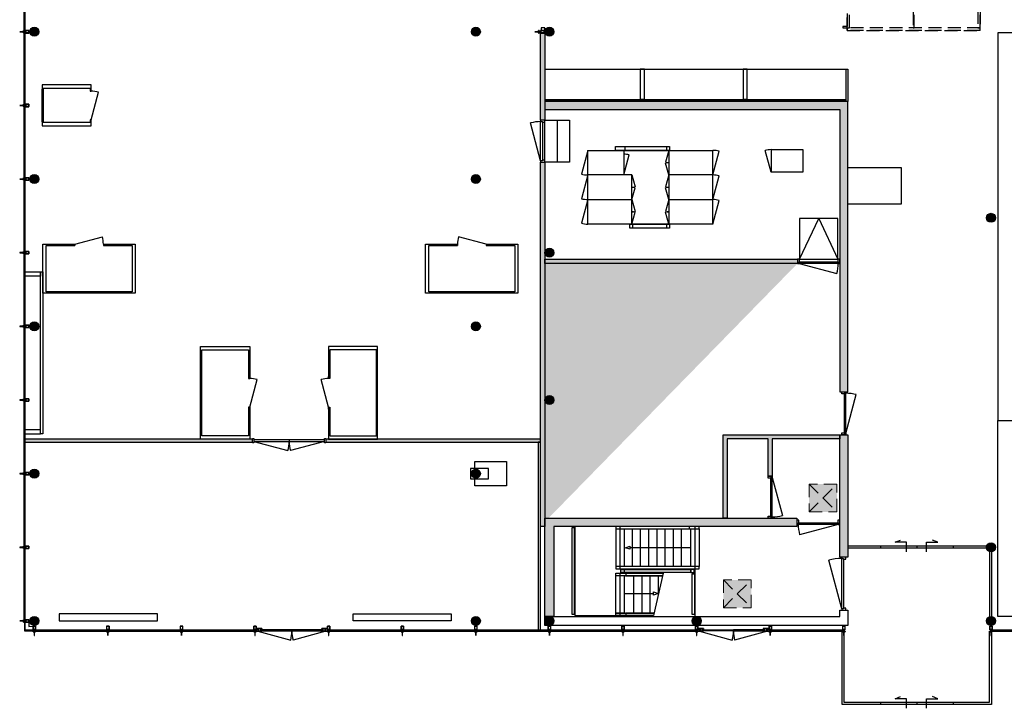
# Model space of a CAD drawing. Header units: millimetres. Extents: x -114 to 74467, y -1893 to 23658.
# Tile 1 of 52: x -114 to 23968, y -1893 to 14939. Entities that reach past the tile are written whole.
import ezdxf

# ---------------------------------------------------------------- set-up
doc = ezdxf.new("R2010")
doc.units = ezdxf.units.MM
doc.header["$LTSCALE"] = 100
doc.linetypes.add('DASHED2', pattern=[9.525, 6.35, -3.175])
doc.linetypes.add('HIDDEN2', pattern=[4.7625, 3.175, -1.5875])
for name, color, linetype in [('AA22----_BINNENWAND', 254, 'Continuous'), ('AA28----_KONSTRUKTIE', 8, 'Continuous'), ('AL21----_BUITENWAND', 3, 'Continuous'), ('AL22----_BINNENWAND', 2, 'Continuous'), ('AL24----_TRAPPEN', 7, 'Continuous'), ('AL28----_KONSTRUKTIE', 4, 'Continuous'), ('AL31----_BUITENKOZIJNEN', 1, 'Continuous'), ('AL32----_BINNENKOZIJNEN', 1, 'Continuous'), ('AL45----_PLAFONDAFWERKING', 9, 'HIDDEN2'), ('AL51----_RADIATOREN', 8, 'Continuous'), ('AL72----_BALIE', 240, 'Continuous')]:
    doc.layers.add(name, color=color, linetype=linetype)
doc.layers.add('AA33----_VLOEROPENINGEN', color=90, linetype='Continuous', transparency=0.9)
doc.layers.add('AL33----_VLOEROPENINGEN', color=7, linetype='HIDDEN2', lineweight=0)
doc.layers.add('B--L82--_INVENTARIS', color=7, linetype='Continuous', true_color=0xffa421)

# ---------------------------------------------------------------- blocks, each defined once
blk = doc.blocks.new('Kozijn nieuwbouw')
at = {"layer": 'AL31----_BUITENKOZIJNEN'}
for points in [[(30, 137, 0.414214), (30, 138), (0, 138), (-2, 138), (-30, 138, 0.414214), (-30, 137), (-30, 123, 0.414214), (-30, 122), (-29, 122), (-27, 125), (-29, 127), (-29, 136), (-25, 136), (-25, 133), (-24, 133), (-24, 136), (0, 136), (24, 136), (24, 133), (25, 133), (25, 136), (29, 136), (29, 127), (27, 125), (29, 122), (29, 122), (30, 122, 0.414214), (30, 123)], [(30, 84, 0.414214), (30, 85), (28, 85), (28, 84), (28, 84), (28, 82), (24, 82), (24, 84), (26, 84), (24, 85), (24, 85, 0.414214), (23, 84), (23, 80), (28, 80), (28, 78), (5, 78), (5, 116, 0.414214), (4, 117), (2, 117, 0.414214), (2, 116), (2, 114), (3, 114), (3, 111), (3, 110), (3, 108), (3, 108), (3, 107), (3, 105), (3, 105), (3, 104), (3, 102), (3, 102), (3, 101), (3, 99, -1), (-3, 99), (-3, 101), (-3, 102), (-3, 102), (-3, 104), (-3, 105), (-3, 105), (-3, 107), (-3, 108), (-3, 108), (-3, 110), (-3, 112), (-3, 114), (-2, 114), (-2, 116, 0.414214), (-2, 117), (-4, 117, 0.414214), (-5, 116), (-5, 78), (-28, 78), (-28, 80), (-23, 80), (-23, 84, 0.414214), (-24, 85), (-24, 85), (-26, 84), (-24, 84), (-24, 82), (-28, 82), (-28, 84), (-28, 84), (-28, 85), (-30, 85, 0.414214), (-30, 84), (-30, 0, 0.414214), (-30, 0), (30, 0, 0.414214), (30, 0)]]:
    blk.add_lwpolyline(points, format="xyb", close=True, dxfattribs=at)
for points in [[(-5, 129), (-24, 129), (-24, 133), (-25, 133), (-25, 130), (-28, 127), (-26, 125), (-28, 122), (-19, 122), (-19, 123), (-21, 123), (-21, 125), (-11, 125), (-11, 123), (-13, 123), (-13, 122), (-6, 122), (-6, 120), (-5, 120), (-5, 122), (0, 122), (5, 122), (5, 120), (6, 120), (6, 122), (13, 122), (13, 123), (11, 123), (11, 125), (21, 125), (21, 123), (19, 123), (19, 122), (28, 122), (26, 125), (28, 127), (25, 130), (25, 133), (24, 133), (24, 129), (5, 129), (5, 126), (0, 126), (-5, 126)], [(-26, 57), (-26, 58), (-28, 58), (-28, 70), (-18, 70), (-18, 72), (-28, 72), (-28, 76), (28, 76), (28, 72), (18, 72), (18, 70), (28, 70), (28, 58), (26, 58), (26, 57), (28, 57), (28, 7), (26, 7), (26, 5), (28, 5), (28, 2), (-28, 2), (-28, 5), (-26, 5), (-26, 7), (-28, 7), (-28, 57)], [(5, 122), (0, 122), (-5, 122), (-5, 120), (-5, 117), (-2, 117), (-2, 112), (-3, 112), (-3, 111), (-3, 111), (-3, 110), (-3, 110), (0, 108), (3, 110), (3, 110), (3, 111), (3, 111), (3, 112), (2, 112), (2, 117), (5, 117)], [(-2, 138), (2, 138), (2, 227), (-2, 227)]]:
    blk.add_lwpolyline(points, close=True, dxfattribs=at)
blk = doc.blocks.new('*U3')
at = {"layer": 'AL32----_BINNENKOZIJNEN'}
for points in [[(-1800, 50), (-1765, 50), (-1765, -50), (-1800, -50)], [(-1765, 21), (-1765, -21), (-35, -21), (-35, 21)], [(-35, 50), (0, 50), (0, -50), (-35, -50)]]:
    blk.add_lwpolyline(points, close=True, dxfattribs=at)
for points in [[(-900, 21), (-900, -21)], [(-1765, -21), (-929, -245)], [(-35, -21), (-870, -245)]]:
    blk.add_lwpolyline(points, dxfattribs=at)
for centre, start, end in [((-1765, -21), 345, 0.0008), ((-35, -21), 180.0008, 195.0017)]:
    blk.add_arc(centre, 865, start, end, dxfattribs=at)
blk = doc.blocks.new('*U5')
at = {"layer": 'AL32----_BINNENKOZIJNEN'}
for points in [[(-1030, -50), (-995, -50), (-995, -9), (-980, -9), (-980, 50), (-1030, 50)], [(-50, 50), (-50, -9), (-35, -9), (-35, -50), (0, -50), (0, 50)], [(-995, -9), (-35, -9), (-35, -50), (-995, -50)]]:
    blk.add_lwpolyline(points, close=True, dxfattribs=at)
blk.add_lwpolyline([(-35, -50), (-962, -298)], dxfattribs=at)
blk.add_arc((-35, -50), 960, 180, 195, dxfattribs=at)
blk = doc.blocks.new('*U9')
at = {"layer": 'AL32----_BINNENKOZIJNEN'}
for points in [[(-1030, -50), (-995, -50), (-995, -9), (-980, -9), (-980, 50), (-1030, 50)], [(-50, 50), (-50, -9), (-35, -9), (-35, -50), (0, -50), (0, 50)], [(-995, -9), (-35, -9), (-35, -50), (-995, -50)]]:
    blk.add_lwpolyline(points, close=True, dxfattribs=at)
blk.add_lwpolyline([(-995, -50), (-68, -298)], dxfattribs=at)
blk.add_arc((-995, -50), 960, 345, 0, dxfattribs=at)
blk = doc.blocks.new('*U11')
at = {"layer": 'AL32----_BINNENKOZIJNEN'}
blk.add_lwpolyline([(-35, 50), (-982, 304)], dxfattribs=at)
for points in [[(-1050, 50), (-1015, 50), (-1015, 9), (-1000, 9), (-1000, -50), (-1050, -50)], [(-1015, 9), (-35, 9), (-35, 50), (-1015, 50)], [(-50, -50), (-50, 9), (-35, 9), (-35, 50), (0, 50), (0, -50)]]:
    blk.add_lwpolyline(points, close=True, dxfattribs=at)
blk.add_arc((-35, 50), 980, 165, 180.0038, dxfattribs=at)
blk = doc.blocks.new('*U12')
at = {"layer": 'AL32----_BINNENKOZIJNEN'}
blk.add_lwpolyline([(-995, 50), (-68, 298)], dxfattribs=at)
for points in [[(-1030, 50), (-995, 50), (-995, 9), (-980, 9), (-980, -50), (-1030, -50)], [(-995, 9), (-35, 9), (-35, 50), (-995, 50)], [(-50, -50), (-50, 9), (-35, 9), (-35, 50), (0, 50), (0, -50)]]:
    blk.add_lwpolyline(points, close=True, dxfattribs=at)
blk.add_arc((-995, 50), 960, 0, 15, dxfattribs=at)
blk = doc.blocks.new('*U13')
at = {"layer": 'AL32----_BINNENKOZIJNEN'}
for points in [[(-1050, -50), (-1015, -50), (-1015, -9), (-1000, -9), (-1000, 50), (-1050, 50)], [(-50, 50), (-50, -9), (-35, -9), (-35, -50), (0, -50), (0, 50)], [(-1015, -9), (-35, -9), (-35, -50), (-1015, -50)]]:
    blk.add_lwpolyline(points, close=True, dxfattribs=at)
blk.add_lwpolyline([(-35, -50), (-982, -304)], dxfattribs=at)
blk.add_arc((-35, -50), 980, 179.9962, 195, dxfattribs=at)
blk = doc.blocks.new('*U15')
at = {"layer": 'AL32----_BINNENKOZIJNEN'}
for points in [[(-1300, -50), (-1265, -50), (-1265, -9), (-1250, -9), (-1250, 50), (-1300, 50)], [(-50, 50), (-50, -9), (-35, -9), (-35, -50), (0, -50), (0, 50)], [(-1265, -9), (-35, -9), (-35, -50), (-1265, -50)]]:
    blk.add_lwpolyline(points, close=True, dxfattribs=at)
blk.add_lwpolyline([(-35, -50), (-1223, -368)], dxfattribs=at)
blk.add_arc((-35, -50), 1230, 180, 195, dxfattribs=at)
blk = doc.blocks.new('33_kruipluik_680x680')
at = {"layer": 'AA33----_VLOEROPENINGEN'}
h = blk.add_hatch(color=256, dxfattribs=at)
h.dxf.hatch_style = 1
h.paths.add_polyline_path([(340, -340), (340, 340), (-340, 340), (-340, -340)])
at = {"layer": 'AL33----_VLOEROPENINGEN', "linetype": 'DASHED2', "ltscale": 0.5}
for p, q in [((-340, 340), (340, -340)), ((-340, -340), (340, 340))]:
    blk.add_line(p, q, dxfattribs=at)
at = {"layer": 'AL33----_VLOEROPENINGEN'}
blk.add_lwpolyline([(-340, 340), (-340, -340), (340, -340), (340, 340)], close=True, dxfattribs=at)
blk = doc.blocks.new('Koningspunt dak')
at = {"layer": 'AL45----_PLAFONDAFWERKING'}
for p, q in [((0, 3744), (-100, 3744)), ((-100, 3744), (-100, 3714)), ((-100, 3714), (0, 3714)), ((0, 3804), (3260, 3804)), ((0, 0), (0, 3804)), ((3260, 3804), (0, 3804)), ((0, 3804), (0, 3744)), ((0, 3744), (3260, 3744)), ((60, 3744), (0, 3744)), ((0, 3744), (0, 60)), ((0, 3714), (0, 3744)), ((60, 2853), (60, 3744)), ((1645, 3744), (1615, 3744)), ((1615, 3744), (1615, 1932)), ((1645, 1932), (1645, 3744)), ((3260, 3744), (3200, 3744)), ((3200, 3744), (3200, 2853)), ((3260, 3804), (3260, 0)), ((3260, 3744), (3260, 3804)), ((3260, 1932), (3260, 3744)), ((1615, 2853), (0, 2853)), ((0, 2853), (0, 2823)), ((0, 2823), (1615, 2823)), ((60, 1932), (60, 2823)), ((1615, 2823), (1615, 2853)), ((3260, 2853), (1645, 2853)), ((1645, 2853), (1645, 2823)), ((1645, 2823), (3260, 2823)), ((3200, 2823), (3200, 1932)), ((3260, 2823), (3260, 2853)), ((0, 1962), (-100, 1962)), ((-100, 1962), (-100, 1932)), ((-100, 1932), (0, 1932)), ((0, 1932), (0, 1962)), ((3260, 1932), (0, 1932)), ((0, 1932), (0, 1872)), ((0, 1932), (60, 1932)), ((1615, 1932), (1645, 1932)), ((3200, 1932), (3260, 1932)), ((3260, 1872), (3260, 1932)), ((0, 1872), (3260, 1872)), ((60, 1872), (0, 1872)), ((60, 1288), (60, 1872)), ((1645, 1872), (1615, 1872)), ((1615, 1872), (1615, 60)), ((1645, 60), (1645, 1872)), ((3260, 1872), (3200, 1872)), ((3200, 1872), (3200, 981)), ((3260, 60), (3260, 1872)), ((1615, 981), (0, 981)), ((0, 981), (0, 951)), ((1615, 951), (1615, 981)), ((3260, 981), (1645, 981)), ((1645, 981), (1645, 951)), ((3260, 951), (3260, 981)), ((0, 951), (1615, 951)), ((60, 60), (60, 951)), ((1645, 951), (3260, 951)), ((3200, 951), (3200, 60)), ((0, 90), (-100, 90)), ((-100, 90), (-100, 60)), ((-100, 60), (0, 60)), ((0, 60), (0, 90)), ((3260, 60), (0, 60)), ((0, 60), (0, 0)), ((0, 60), (60, 60)), ((3260, 0), (0, 0)), ((0, 0), (3260, 0)), ((1615, 60), (1645, 60)), ((3200, 60), (3260, 60)), ((3260, 0), (3260, 60))]:
    blk.add_line(p, q, dxfattribs=at)

msp = doc.modelspace()

# ---------------------------------------------------------------- hatches: boundary and pattern name
at = {"layer": 'AA22----_BINNENWAND'}
h = msp.add_hatch(color=256, dxfattribs=at)
h.paths.add_polyline_path([(12623, 14613), (12733, 14613), (12733, 12483), (12623, 12483)])
edge = h.paths.add_edge_path()
edge.add_line((12623, 11453), (12623, 2553))
edge.add_line((12623, 11453), (12733, 11453))
edge.add_line((12733, 11453), (12733, 2553))
edge.add_line((12733, 8983), (18913, 8983))
h = msp.add_hatch(color=256, dxfattribs=at)
h.paths.add_polyline_path([(12733, 353), (12733, 2753), (18893, 2753), (18893, 2553), (12953, 2553), (12953, 353)])
h.paths.add_polyline_path([(17193, 2753), (17093, 2753), (17093, 4793), (19943, 4793), (19943, 4693), (18293, 4693), (18293, 3783), (18193, 3783), (18193, 4693), (17193, 4693)])
h.paths.add_polyline_path([(19943, 4793), (20143, 4793), (20143, 1803), (19943, 1803)])
h.paths.add_polyline_path([(12733, 12943), (12733, 12743), (19943, 12743), (19943, 5844), (20143, 5844), (20143, 12943)])
msp.add_hatch(color=256, dxfattribs=at).paths.add_polyline_path([(12623, 2553), (12623, 11453), (12733, 11453), (12733, 2553)])
h = msp.add_hatch(color=256, dxfattribs=at)
h.dxf.hatch_style = 1
h.paths.add_polyline_path([(12733, 9083), (18913, 9083), (18913, 8983), (12733, 8983)])
h = msp.add_hatch(color=256, dxfattribs=at)
h.dxf.hatch_style = 1
h.paths.add_polyline_path([(7376, 4688), (7376, 4613), (12623, 4613), (12623, 4688)])
h.paths.add_polyline_path([(15, 4688), (15, 4613), (5576, 4613), (5576, 4688)])
at = {"layer": 'AA28----_KONSTRUKTIE'}
h = msp.add_hatch(color=256, dxfattribs=at)
h.dxf.hatch_style = 1
h.paths.add_polyline_path([(353, 14643, 1), (134, 14643, 1)])
h = msp.add_hatch(color=256, dxfattribs=at)
h.dxf.hatch_style = 1
h.paths.add_polyline_path([(11153, 14643, 1), (10934, 14643, 1)])
h = msp.add_hatch(color=256, dxfattribs=at)
h.dxf.hatch_style = 1
h.paths.add_polyline_path([(12953, 14643, 1), (12734, 14643, 1)])
h = msp.add_hatch(color=256, dxfattribs=at)
h.dxf.hatch_style = 1
h.paths.add_polyline_path([(353, 11043, 1), (134, 11043, 1)])
h = msp.add_hatch(color=256, dxfattribs=at)
h.dxf.hatch_style = 1
h.paths.add_polyline_path([(11153, 11043, 1), (10934, 11043, 1)])
h = msp.add_hatch(color=256, dxfattribs=at)
h.dxf.hatch_style = 1
h.paths.add_polyline_path([(23753, 10096, 1), (23534, 10096, 1)])
h = msp.add_hatch(color=256, dxfattribs=at)
h.dxf.hatch_style = 1
h.paths.add_polyline_path([(12953, 9243, 1), (12734, 9243, 1)])
h = msp.add_hatch(color=256, dxfattribs=at)
h.dxf.hatch_style = 1
h.paths.add_polyline_path([(353, 7443, 1), (134, 7443, 1)])
h = msp.add_hatch(color=256, dxfattribs=at)
h.dxf.hatch_style = 1
h.paths.add_polyline_path([(11153, 7443, 1), (10934, 7443, 1)])
h = msp.add_hatch(color=256, dxfattribs=at)
h.dxf.hatch_style = 1
h.paths.add_polyline_path([(12953, 5643, 1), (12734, 5643, 1)])
h = msp.add_hatch(color=256, dxfattribs=at)
h.dxf.hatch_style = 1
h.paths.add_polyline_path([(353, 3843, 1), (134, 3843, 1)])
h = msp.add_hatch(color=256, dxfattribs=at)
h.dxf.hatch_style = 1
h.paths.add_polyline_path([(11153, 3843, 1), (10934, 3843, 1)])
h = msp.add_hatch(color=256, dxfattribs=at)
h.dxf.hatch_style = 1
h.paths.add_polyline_path([(23753, 2043, 1), (23534, 2043, 1)])
h = msp.add_hatch(color=256, dxfattribs=at)
h.dxf.hatch_style = 1
h.paths.add_polyline_path([(353, 243, 1), (134, 243, 1)])
h = msp.add_hatch(color=256, dxfattribs=at)
h.dxf.hatch_style = 1
h.paths.add_polyline_path([(11153, 243, 1), (10934, 243, 1)])
h = msp.add_hatch(color=256, dxfattribs=at)
h.dxf.hatch_style = 1
h.paths.add_polyline_path([(12953, 243, 1), (12734, 243, 1)])
h = msp.add_hatch(color=256, dxfattribs=at)
h.dxf.hatch_style = 1
h.paths.add_polyline_path([(16553, 243, 1), (16334, 243, 1)])
h = msp.add_hatch(color=256, dxfattribs=at)
h.dxf.hatch_style = 1
h.paths.add_polyline_path([(23753, 243, 1), (23534, 243, 1)])

# ---------------------------------------------------------------- linework, layer by layer
at = {"layer": 'AL21----_BUITENWAND'}
for points in [[(12860, -7), (14626, -7), (14626, 15), (12860, 15)], [(14660, -7), (16426, -7), (16426, 15), (14660, 15)], [(18260, -7), (20026, -7), (20026, 15), (18260, 15)]]:
    msp.add_lwpolyline(points, close=True, dxfattribs=at)
at = {"layer": 'AL22----_BINNENWAND'}
for p, q in [((1233, 9453), (1233, 9423)), ((1933, 9453), (1933, 9423)), ((10593, 9453), (10593, 9423)), ((11293, 9453), (11293, 9423))]:
    msp.add_line(p, q, dxfattribs=at)
for points in [[(12733, 14613), (12733, 14743), (12637, 14743), (12637, 14673)], [(12733, 13729), (20143, 13729)], [(14690, 11843), (14690, 11743)], [(15710, 11843), (15710, 11743)], [(13780, 11743), (16840, 11743)], [(18263, 11763), (19043, 11763), (19043, 11213), (18263, 11213)], [(14860, 11143), (13780, 11143)], [(16840, 11143), (15760, 11143)], [(13780, 10543), (14860, 10543)], [(15760, 10543), (16840, 10543)], [(16840, 9943), (13780, 9943)], [(14880, 9843), (14880, 9943)], [(15710, 9943), (15710, 9843)], [(1933, 9453), (2713, 9453), (2713, 8253), (453, 8253), (453, 9453), (1233, 9453)], [(1933, 9423), (2633, 9423), (2633, 8283), (533, 8283), (533, 9423), (1233, 9423)], [(11293, 9453), (12073, 9453), (12073, 8253), (9813, 8253), (9813, 9453), (10593, 9453)], [(11293, 9423), (11993, 9423), (11993, 8283), (9893, 8283), (9893, 9423), (10593, 9423)], [(5511, 5468), (5511, 4688), (4311, 4688), (4311, 6948), (5511, 6948), (5511, 6168)], [(5481, 5468), (5481, 4768), (4341, 4768), (4341, 6868), (5481, 6868), (5481, 6168)], [(7441, 5468), (7441, 4688), (8641, 4688), (8641, 6948), (7441, 6948), (7441, 6168)], [(7471, 5468), (7471, 4768), (8611, 4768), (8611, 6868), (7471, 6868), (7471, 6168)], [(11018, 3968), (11018, 4143), (11793, 4143), (11793, 3543), (11018, 3543), (11018, 3718)]]:
    msp.add_lwpolyline(points, dxfattribs=at)
for points in [[(12623, 14613), (12733, 14613), (12733, 12483), (12623, 12483)], [(15065, 12999), (15165, 12999), (15165, 13729), (15065, 13729)], [(17582, 12999), (17682, 12999), (17682, 13729), (17582, 13729)], [(20098, 13729), (20143, 13729), (20143, 12943), (20098, 12943)], [(458, 13243), (458, 13263), (1608, 13263), (1608, 13243), (1633, 13243), (1633, 13343), (433, 13343), (433, 13243)], [(12733, 12979), (12733, 12961), (20098, 12961), (20098, 12979)], [(12733, 12943), (12733, 12743), (19943, 12743), (19943, 5844), (20143, 5844), (20143, 12943)], [(1608, 12443), (1608, 12423), (458, 12423), (458, 12443), (433, 12443), (433, 12343), (1633, 12343), (1633, 12443)], [(14460, 11743), (14460, 11843), (15780, 11843), (15780, 11743)], [(12623, 2553), (12623, 11453), (12733, 11453), (12733, 2553)], [(14810, 9843), (14810, 9943), (15780, 9943), (15780, 9843)], [(12733, 9083), (18913, 9083), (18913, 8983), (12733, 8983)], [(15, 8773), (393, 8773), (393, 8673), (15, 8673)], [(393, 8773), (453, 8773), (453, 4813), (393, 4813)], [(5481, 6168), (5511, 6168), (5511, 6218), (5481, 6218)], [(7471, 6168), (7441, 6168), (7441, 6218), (7471, 6218)], [(5481, 5418), (5511, 5418), (5511, 5468), (5481, 5468)], [(7471, 5418), (7441, 5418), (7441, 5468), (7471, 5468)], [(15, 4913), (15, 4813), (393, 4813), (393, 4913)], [(15, 4688), (15, 4613), (5576, 4613), (5576, 4688)], [(7376, 4688), (7376, 4613), (12623, 4613), (12623, 4688)], [(12566, 15), (12623, 15), (12623, 4613), (12566, 4613)], [(17193, 2753), (17093, 2753), (17093, 4793), (19943, 4793), (19943, 4693), (18293, 4693), (18293, 3783), (18193, 3783), (18193, 4693), (17193, 4693)], [(19943, 4793), (20143, 4793), (20143, 1803), (19943, 1803)], [(10913, 3968), (10913, 3718), (11353, 3718), (11353, 3968)], [(12733, 353), (12733, 2753), (18893, 2753), (18893, 2553), (12953, 2553), (12953, 353)], [(12733, 353), (19943, 353), (19943, 503), (20143, 503), (20143, 133), (12733, 133)]]:
    msp.add_lwpolyline(points, close=True, dxfattribs=at)
at = {"layer": 'AL24----_TRAPPEN'}
for points in [[(23809, 5143), (25229, 5143), (25229, 13200), (28143, 13200), (28143, 14620), (23809, 14620)], [(12733, 12483), (13333, 12483), (13333, 11453), (12733, 11453)], [(19893, 9083), (19893, 10083), (18963, 10083), (18963, 9083)], [(23809, 5143), (25229, 5143), (25229, 1793), (37971, 1793), (37971, 353), (23809, 353)], [(13397, 2530), (13447, 2530), (13447, 396), (13397, 396)], [(14467, 2553), (14467, 2493), (16502, 2493), (16502, 2553)], [(16302, 2491), (16502, 2491), (16502, 1575), (16302, 1575)], [(14812, 2073), (14812, 1993), (14702, 2033)], [(14467, 1573), (14467, 1513), (16502, 1513), (16502, 1573)], [(14587, 1503), (14667, 1503), (14667, 1423), (14587, 1423)], [(14667, 1488), (14667, 1438), (16302, 1438), (16302, 1488)], [(16302, 1503), (16302, 1423), (16382, 1423), (16382, 1503)], [(15622, 1413), (15391, 373), (14467, 373), (14467, 1413)], [(16337, 1390), (16387, 1390), (16387, 396), (16337, 396)], [(15502, 913), (15392, 873), (15392, 953)]]:
    msp.add_lwpolyline(points, close=True, dxfattribs=at)
for points in [[(13033, 12483), (13033, 11453)], [(18963, 9083), (19428, 10083), (19893, 9083)], [(13467, 2553), (13467, 373), (14467, 373)], [(14467, 2491), (14467, 1575)], [(14567, 2553), (14567, 1513)], [(16267, 2483), (14667, 2483), (14667, 1583), (16267, 1583)], [(14867, 2483), (14867, 1583)], [(15067, 1583), (15067, 2483)], [(15267, 2483), (15267, 1583)], [(15467, 2483), (15467, 1583)], [(15667, 2483), (15667, 1583)], [(15867, 2483), (15867, 1583)], [(16067, 2483), (16067, 1583)], [(16257, 2553), (16257, 2493)], [(16402, 2553), (16402, 363)], [(16277, 2033), (14812, 2033)], [(14467, 1353), (15609, 1353)], [(14467, 1351), (14667, 1351), (14667, 435), (14467, 435)], [(14567, 1413), (14567, 373)], [(14702, 1343), (15607, 1343)], [(14712, 1413), (14712, 1353)], [(14902, 1343), (14902, 443)], [(15102, 1343), (15102, 443)], [(15302, 1343), (15302, 443)], [(15502, 1343), (15502, 873)], [(14693, 913), (15392, 913)], [(14467, 433), (15405, 433)], [(14702, 443), (15407, 443)], [(14712, 433), (14712, 373)]]:
    msp.add_lwpolyline(points, dxfattribs=at)
at = {"layer": 'AL28----_KONSTRUKTIE'}
for centre in [(243, 14643), (11043, 14643), (12843, 14643), (243, 11043), (11043, 11043), (23643, 10096), (12843, 9243), (243, 7443), (11043, 7443), (12843, 5643), (243, 3843), (11043, 3843), (23643, 2043), (243, 243), (11043, 243), (12843, 243), (16443, 243), (23643, 243)]:
    msp.add_circle(centre, 110, dxfattribs=at)
at = {"layer": 'AL31----_BUITENKOZIJNEN'}
for p, q in [((20941, 2081), (20941, 2031)), ((21828, 2081), (21828, 2031)), ((22714, 2081), (22714, 2031)), ((20941, -1754), (20941, -1804)), ((21828, -1754), (21828, -1804)), ((22714, -1754), (22714, -1804))]:
    msp.add_line(p, q, dxfattribs=at)
for points in [[(-7, 14660), (-1, 14660), (-1, 16426), (-7, 16426)], [(9, 14660), (15, 14660), (15, 16426), (9, 16426)], [(-7, 12860), (-1, 12860), (-1, 14626), (-7, 14626)], [(-1, 14673), (9, 14673), (-1, 14660), (9, 14660)], [(-1, 14626), (9, 14626), (-1, 14613), (9, 14613)], [(9, 12860), (15, 12860), (15, 14626), (9, 14626)], [(-7, 11060), (-1, 11060), (-1, 12826), (-7, 12826)], [(-1, 12873), (9, 12873), (-1, 12860), (9, 12860)], [(-1, 12826), (9, 12826), (-1, 12813), (9, 12813)], [(9, 11060), (15, 11060), (15, 12826), (9, 12826)], [(-7, 9260), (-1, 9260), (-1, 11026), (-7, 11026)], [(-1, 11073), (9, 11073), (-1, 11060), (9, 11060)], [(-1, 11026), (9, 11026), (-1, 11013), (9, 11013)], [(9, 9260), (15, 9260), (15, 11026), (9, 11026)], [(-7, 7460), (-1, 7460), (-1, 9226), (-7, 9226)], [(-1, 9273), (9, 9273), (-1, 9260), (9, 9260)], [(-1, 9226), (9, 9226), (-1, 9213), (9, 9213)], [(9, 7460), (15, 7460), (15, 9226), (9, 9226)], [(-1, 7473), (9, 7473), (-1, 7460), (9, 7460)], [(-7, 5660), (-1, 5660), (-1, 7426), (-7, 7426)], [(-1, 7426), (9, 7426), (-1, 7413), (9, 7413)], [(9, 5660), (15, 5660), (15, 7426), (9, 7426)], [(-7, 3860), (-1, 3860), (-1, 5626), (-7, 5626)], [(-1, 5673), (9, 5673), (-1, 5660), (9, 5660)], [(-1, 5626), (9, 5626), (-1, 5613), (9, 5613)], [(9, 3860), (15, 3860), (15, 5626), (9, 5626)], [(-1, 3873), (9, 3873), (-1, 3860), (9, 3860)], [(-7, 2060), (-1, 2060), (-1, 3826), (-7, 3826)], [(-1, 3826), (9, 3826), (-1, 3813), (9, 3813)], [(9, 2060), (15, 2060), (15, 3826), (9, 3826)], [(-7, 260), (-1, 260), (-1, 2026), (-7, 2026)], [(-1, 2073), (9, 2073), (-1, 2060), (9, 2060)], [(-1, 2026), (9, 2026), (-1, 2013), (9, 2013)], [(9, 260), (15, 260), (15, 2026), (9, 2026)], [(-1, 273), (9, 273), (-1, 260), (9, 260)], [(2026, 9), (2026, 15), (260, 15), (260, 9)], [(3826, 9), (3826, 15), (2060, 15), (2060, 9)], [(5626, 9), (5626, 15), (3860, 15), (3860, 9)], [(5683, -7), (5683, 4), (5658, 4), (5658, 24), (5676, 24), (5676, 54), (5715, 54), (5715, 1), (5705, 1), (5705, -7)], [(5731, -7), (5731, 44), (5739, 44), (5739, 54), (5780, 54), (5780, -7)], [(5794, 23), (5794, 18), (6543, 18), (6543, 23)], [(5794, 18), (5794, 4), (5809, 18), (5809, 4)], [(5794, 4), (5794, -1), (6543, -1), (6543, 4)], [(6528, 18), (6528, 4), (6543, 18), (6543, 4)], [(6543, 23), (6543, 18), (7292, 18), (7292, 23)], [(6543, 18), (6543, 4), (6558, 18), (6558, 4)], [(6543, 4), (6543, -1), (7292, -1), (7292, 4)], [(7277, 18), (7277, 4), (7292, 18), (7292, 4)], [(7306, 54), (7347, 54), (7347, 44), (7355, 44), (7355, -7), (7306, -7)], [(7371, 54), (7410, 54), (7410, 24), (7428, 24), (7428, 4), (7403, 4), (7403, -7), (7381, -7), (7381, 1), (7371, 1)], [(9226, 9), (9226, 15), (7460, 15), (7460, 9)], [(11026, 9), (11026, 15), (9260, 15), (9260, 9)], [(12826, 9), (12826, 15), (11060, 15), (11060, 9)], [(16483, -7), (16483, 4), (16458, 4), (16458, 24), (16476, 24), (16476, 54), (16515, 54), (16515, 1), (16505, 1), (16505, -7)], [(16531, -7), (16531, 44), (16539, 44), (16539, 54), (16580, 54), (16580, -7)], [(18106, 54), (18147, 54), (18147, 44), (18155, 44), (18155, -7), (18106, -7)], [(18171, 54), (18210, 54), (18210, 24), (18228, 24), (18228, 4), (18203, 4), (18203, -7), (18181, -7), (18181, 1), (18171, 1)], [(25426, 9), (25426, 15), (23660, 15), (23660, 9)], [(2026, -7), (2026, -1), (260, -1), (260, -7)], [(3826, -7), (3826, -1), (2060, -1), (2060, -7)], [(5626, -7), (5626, -1), (3860, -1), (3860, -7)], [(9226, -7), (9226, -1), (7460, -1), (7460, -7)], [(11026, -7), (11026, -1), (9260, -1), (9260, -7)], [(12826, -7), (12826, -1), (11060, -1), (11060, -7)], [(25426, -7), (25426, -1), (23660, -1), (23660, -7)]]:
    msp.add_lwpolyline(points, close=True, dxfattribs=at)
for points in [[(0, 214), (0, 0), (214, 0)], [(214, 19), (19, 19), (19, 214)], [(110, 213), (110, 110), (213, 111)], [(260, 9), (260, -1), (273, 9), (273, -1), (260, 9)], [(2013, 9), (2013, -1), (2026, 9), (2026, -1), (2013, 9)], [(2060, 9), (2060, -1), (2073, 9), (2073, -1), (2060, 9)], [(3813, 9), (3813, -1), (3826, 9), (3826, -1), (3813, 9)], [(3860, 9), (3860, -1), (3873, 9), (3873, -1), (3860, 9)], [(5613, 9), (5613, -1), (5626, 9), (5626, -1), (5613, 9)], [(5794, 23), (5794, 18)], [(7460, 9), (7460, -1), (7473, 9), (7473, -1), (7460, 9)], [(9213, 9), (9213, -1), (9226, 9), (9226, -1), (9213, 9)], [(9260, 9), (9260, -1), (9273, 9), (9273, -1), (9260, 9)], [(11013, 9), (11013, -1), (11026, 9), (11026, -1), (11013, 9)], [(11060, 9), (11060, -1), (11073, 9), (11073, -1), (11060, 9)], [(12813, 9), (12813, -1), (12826, 9), (12826, -1), (12813, 9)], [(18260, 9), (18260, -1), (18273, 9), (18273, -1), (18260, 9)], [(23660, 9), (23660, -1), (23673, 9), (23673, -1), (23660, 9)], [(5713, -9), (6515, -224)], [(7373, -9), (6572, -224)], [(16513, -9), (17315, -224)], [(18173, -9), (17372, -224)], [(23651, -6), (23651, -1804), (20004, -1804), (20004, -7)], [(23601, -6), (23601, -1754), (20054, -1754), (20054, -7)], [(21572, -1893), (21572, -1658), (21295, -1658), (21429, -1606)], [(22068, -1893), (22068, -1658), (22345, -1658), (22211, -1606)]]:
    msp.add_lwpolyline(points, dxfattribs=at)
for points in [[(5707, -8), (5707, -1), (5716, -1, 0.414214), (5717, 0), (5717, 51), (5731, 51, 0.414214), (5732, 52), (5732, 55, 0.414214), (5731, 56), (5675, 56, 0.414214), (5674, 55), (5674, 26), (5657, 26, 0.414214), (5656, 25), (5656, 3, 0.414214), (5657, 2), (5681, 2), (5681, -8, 0.414214), (5682, -9), (5706, -9, 0.414214)], [(5812, -5, 0.414214), (5811, -4), (5782, -4), (5782, 56), (5738, 56, 0.414214), (5737, 55), (5737, 46), (5730, 46, 0.414214), (5729, 45), (5729, -4), (5713, -4, 0.414214), (5712, -5), (5712, -8, 0.414214), (5713, -9), (5811, -9, 0.414214), (5812, -8)], [(5812, 55, 0.414214), (5811, 56), (5782, 56), (5782, 54), (5810, 54), (5810, 29), (5782, 29), (5782, 27), (5811, 27, 0.414214), (5812, 28)], [(7304, 29), (7276, 29), (7276, 54), (7304, 54), (7304, 56), (7275, 56, 0.414214), (7274, 55), (7274, 28, 0.414214), (7275, 27), (7304, 27)], [(7374, -5, 0.414214), (7373, -4), (7357, -4), (7357, 45, 0.414214), (7356, 46), (7349, 46), (7349, 55, 0.414214), (7348, 56), (7304, 56), (7304, 54), (7304, -4), (7275, -4, 0.414214), (7274, -5), (7274, -8, 0.414214), (7275, -9), (7373, -9, 0.414214), (7374, -8)], [(7412, 55, 0.414214), (7411, 56), (7355, 56, 0.414214), (7354, 55), (7354, 52, 0.414214), (7355, 51), (7369, 51), (7369, 0, 0.414214), (7370, -1), (7379, -1), (7379, -8, 0.414214), (7380, -9), (7404, -9, 0.414214), (7405, -8), (7405, 2), (7429, 2, 0.414214), (7430, 3), (7430, 25, 0.414214), (7429, 26), (7412, 26)], [(16507, -8), (16507, -1), (16516, -1, 0.414214), (16517, 0), (16517, 51), (16531, 51, 0.414214), (16532, 52), (16532, 55, 0.414214), (16531, 56), (16475, 56, 0.414214), (16474, 55), (16474, 26), (16457, 26, 0.414214), (16456, 25), (16456, 3, 0.414214), (16457, 2), (16481, 2), (16481, -8, 0.414214), (16482, -9), (16506, -9, 0.414214)], [(16612, -5, 0.414214), (16611, -4), (16582, -4), (16582, 56), (16538, 56, 0.414214), (16537, 55), (16537, 46), (16530, 46, 0.414214), (16529, 45), (16529, -4), (16513, -4, 0.414214), (16512, -5), (16512, -8, 0.414214), (16513, -9), (16611, -9, 0.414214), (16612, -8)], [(16612, 55, 0.414214), (16611, 56), (16582, 56), (16582, 54), (16610, 54), (16610, 29), (16582, 29), (16582, 27), (16611, 27, 0.414214), (16612, 28)], [(18104, 29), (18076, 29), (18076, 54), (18104, 54), (18104, 56), (18075, 56, 0.414214), (18074, 55), (18074, 28, 0.414214), (18075, 27), (18104, 27)], [(18174, -5, 0.414214), (18173, -4), (18157, -4), (18157, 45, 0.414214), (18156, 46), (18149, 46), (18149, 55, 0.414214), (18148, 56), (18104, 56), (18104, 54), (18104, -4), (18075, -4, 0.414214), (18074, -5), (18074, -8, 0.414214), (18075, -9), (18173, -9, 0.414214), (18174, -8)], [(18212, 55, 0.414214), (18211, 56), (18155, 56, 0.414214), (18154, 55), (18154, 52, 0.414214), (18155, 51), (18169, 51), (18169, 0, 0.414214), (18170, -1), (18179, -1), (18179, -8, 0.414214), (18180, -9), (18204, -9, 0.414214), (18205, -8), (18205, 2), (18229, 2, 0.414214), (18230, 3), (18230, 25, 0.414214), (18229, 26), (18212, 26)]]:
    msp.add_lwpolyline(points, format="xyb", close=True, dxfattribs=at)
at = {"layer": 'AL31----_BUITENKOZIJNEN', "color": 2}
for points in [[(16592, 23), (17341, 23), (17341, -1), (16592, -1)], [(17345, -1), (18094, -1), (18094, 23), (17345, 23)]]:
    msp.add_lwpolyline(points, close=True, dxfattribs=at)
at = {"layer": 'AL31----_BUITENKOZIJNEN'}
for centre, start, end in [((5712, -9), 345.0178, 0), ((7374, -9), 180, 194.9822), ((16512, -9), 345.0178, 0), ((18174, -9), 180, 194.9822)]:
    msp.add_arc(centre, 831, start, end, dxfattribs=at)
at = {"layer": 'AL32----_BINNENKOZIJNEN'}
for p, q in [((13780, 9943), (13780, 11743)), ((16840, 9943), (16840, 11743)), ((18263, 11763), (18263, 11213))]:
    msp.add_line(p, q, dxfattribs=at)
for points in [[(458, 12443), (433, 12443), (433, 13243), (458, 13243)], [(1608, 13193), (1633, 13193), (1633, 13243), (1608, 13243)], [(1608, 12443), (1633, 12443), (1633, 12493), (1608, 12493)]]:
    msp.add_lwpolyline(points, close=True, dxfattribs=at)
for points in [[(1633, 12493), (1814, 13169)], [(13780, 11743), (13625, 11164)], [(14660, 11743), (14660, 11143)], [(14660, 11143), (14792, 11635)], [(15760, 11743), (15683, 11454)], [(15760, 11743), (15760, 9943)], [(16840, 11143), (16996, 11723)], [(18263, 11213), (18121, 11745)], [(15760, 11143), (15683, 11433)], [(13780, 11143), (13625, 10564)], [(14860, 9943), (14860, 11143)], [(14860, 11143), (14938, 10854)], [(15760, 11143), (15683, 10854)], [(16840, 10543), (16996, 11123)], [(14860, 10543), (14938, 10833)], [(15760, 10543), (15683, 10833)], [(13780, 10543), (13625, 9964)], [(14860, 10543), (14938, 10254)], [(15760, 10543), (15683, 10254)], [(16840, 9943), (16996, 10523)], [(14860, 9943), (14938, 10233)], [(15760, 9943), (15683, 10233)], [(1233, 9453), (1909, 9635)], [(11293, 9453), (10617, 9635)], [(5511, 5468), (5692, 6144)], [(7441, 5468), (7259, 6144)], [(21572, 1930), (21572, 2165), (21295, 2165), (21429, 2217)], [(22068, 1930), (22068, 2165), (22345, 2165), (22211, 2217)], [(20143, 2081), (23534, 2081)], [(20143, 2031), (23534, 2031)], [(23603, 1941), (23603, 353)], [(23653, 1941), (23653, 353)]]:
    msp.add_lwpolyline(points, dxfattribs=at)
for centre, radius, start, end in [((1633, 12493), 700, 75, 90), ((14660, 11050), 600, 77.3188, 90), ((16840, 11143), 600, 75, 90), ((18263, 11213), 550, 90, 105), ((15760, 11743), 300, 255, 270), ((15760, 11143), 300, 90, 105), ((13780, 11743), 600, 255, 270), ((16840, 10543), 600, 75, 90), ((14860, 11143), 300, 270, 285), ((14860, 10543), 300, 75, 90), ((15760, 11143), 300, 255, 270), ((15760, 10543), 300, 90, 105), ((13780, 11143), 600, 255, 270), ((16840, 9943), 600, 75, 90), ((14860, 10543), 300, 270, 285), ((14860, 9943), 300, 75, 90), ((15760, 10543), 300, 255, 270), ((15760, 9943), 300, 90, 105), ((13780, 10543), 600, 255, 270), ((1233, 9453), 700, 0, 15), ((11293, 9453), 700, 165, 180), ((5511, 5468), 700, 75, 90), ((7441, 5468), 700, 90, 105)]:
    msp.add_arc(centre, radius, start, end, dxfattribs=at)
at = {"layer": 'AL51----_RADIATOREN'}
for points in [[(853, 413), (853, 243), (3253, 243), (3253, 413)], [(10443, 413), (10443, 243), (8043, 243), (8043, 413)]]:
    msp.add_lwpolyline(points, close=True, dxfattribs=at)
at = {"layer": 'AL72----_BALIE'}
msp.add_lwpolyline([(20143, 11329), (21443, 11329), (21443, 10429), (20143, 10429)], close=True, dxfattribs=at)

# ---------------------------------------------------------------- block references
at = {"layer": 'AL22----_BINNENWAND', "rotation": 90}
msp.add_blockref('Kozijn nieuwbouw', (12713, 14643), dxfattribs=at)
at = {"layer": 'AL31----_BUITENKOZIJNEN'}
for p, rotation in [((113, 14643), 90), ((113, 12843), 90), ((113, 11043), 90), ((113, 9243), 90), ((113, 7443), 90), ((113, 5643), 90), ((113, 3843), 90), ((113, 2043), 90), ((113, 243), 90), ((243, 113), 180), ((2043, 113), 180), ((3843, 113), 180), ((5643, 113), 180), ((7443, 113), 180), ((9243, 113), 180), ((11043, 113), 180), ((12843, 113), 180), ((14643, 113), 180), ((16443, 113), 180), ((18243, 113), 180), ((20043, 113), 180), ((23643, 113), 180)]:
    msp.add_blockref('Kozijn nieuwbouw', p, dxfattribs=dict(at, rotation=rotation))
at = {"layer": 'AL32----_BINNENKOZIJNEN', "rotation": 270}
for name, p in [('*U5', (12678, 11453)), ('*U11', (20043, 4793)), ('*U12', (18243, 2753)), ('*U15', (20043, 503))]:
    msp.add_blockref(name, p, dxfattribs=at)
at = {"layer": 'AL32----_BINNENKOZIJNEN'}
for name, p in [('*U9', (19943, 9033)), ('*U3', (7376, 4650)), ('*U13', (19943, 2653))]:
    msp.add_blockref(name, p, dxfattribs=at)
at = {"layer": 'AL33----_VLOEROPENINGEN', "lineweight": -3}
for p in [(19533, 3248), (17439, 905)]:
    msp.add_blockref('33_kruipluik_680x680', p, dxfattribs=at)
at = {"layer": 'B--L82--_INVENTARIS'}
msp.add_blockref('Koningspunt dak', (20121, 14679), dxfattribs=at)

doc.saveas('drawing.dxf')
